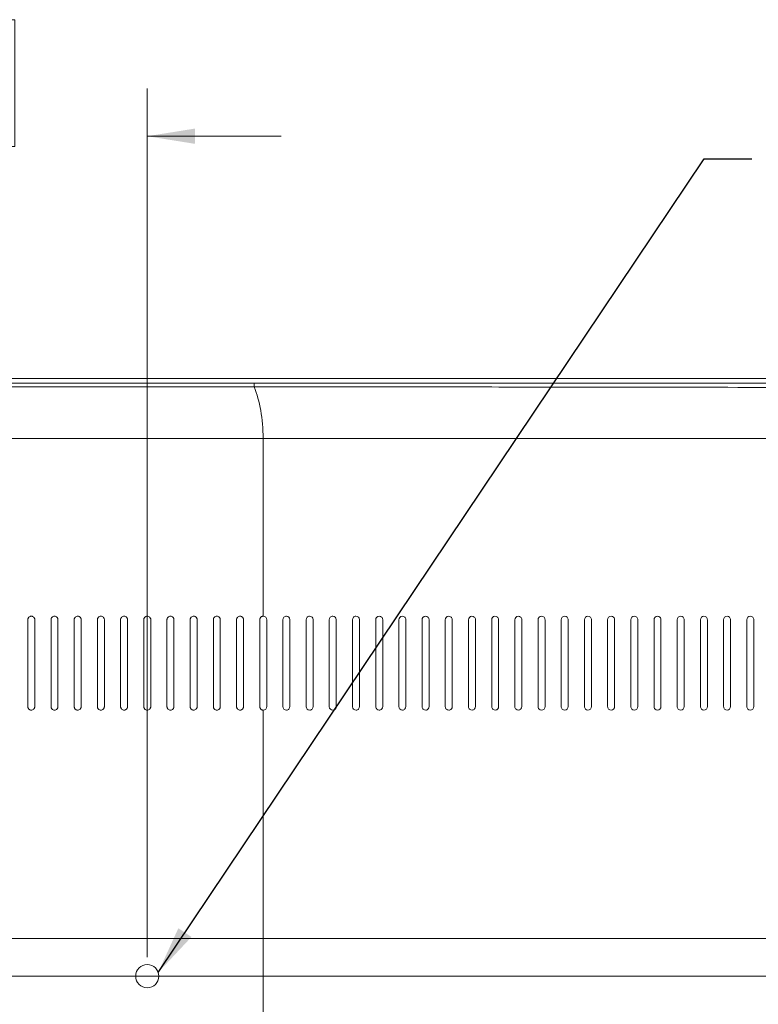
# Model space of a CAD drawing. Header units: millimetres. Extents: x 0 to 863, y 0 to 558.
# Tile 16 of 61: x 182 to 231, y 293 to 358. Entities that reach past the tile are written whole.
import ezdxf

# ---------------------------------------------------------------- set-up
doc = ezdxf.new("R2010")
doc.units = ezdxf.units.MM
doc.styles.add('SLDTEXTSTYLE0', font='TXT', dxfattribs={"width": 0.75})
doc.dimstyles.new('SLDDIMSTYLE0', dxfattribs={"dimtxt": 5.291667, "dimasz": 3.175, "dimexe": 0, "dimexo": 0.0625, "dimgap": 1.322917, "dimtad": 0, "dimtih": 1, "dimtoh": 1, "dimdec": 1, "dimlfac": 2.6, "dimrnd": 1e-09, "dimzin": 12, "dimdsep": 46, "dimtxsty": 'SLDTEXTSTYLE0', "dimsah": 1, "dimcen": 0.09, "dimadec": 0, "dimazin": 3, "dimtfac": 1, "dimtdec": 1, "dimtofl": 0, "dimtmove": 0, "dimatfit": 3, "dimfxl": 1, "dimfrac": 2, "dimtolj": 1, "dimtzin": 12, "dimarcsym": 0})
doc.dimstyles.new('SLDDIMSTYLE1', dxfattribs={"dimtxt": 5.291667, "dimasz": 3.175, "dimexe": 0, "dimexo": 0.0625, "dimgap": 1.322917, "dimtad": 0, "dimtih": 1, "dimtoh": 1, "dimdec": 1, "dimlfac": 2.6, "dimrnd": 1e-09, "dimzin": 4, "dimdsep": 46, "dimtxsty": 'SLDTEXTSTYLE0', "dimsah": 1, "dimcen": 0.09, "dimadec": 0, "dimazin": 1, "dimtfac": 1, "dimtdec": 1, "dimtmove": 0, "dimatfit": 0, "dimfxl": 1, "dimfrac": 2, "dimtolj": 1, "dimtzin": 12, "dimarcsym": 0})
doc.dimstyles.new('SLDDIMSTYLE4', dxfattribs={"dimtxt": 0.18, "dimasz": 3.175, "dimexe": 0, "dimexo": 0.0625, "dimgap": 0, "dimtad": 0, "dimtih": 1, "dimtoh": 1, "dimdec": 0, "dimrnd": 1e-09, "dimzin": 0, "dimdsep": 46, "dimtxsty": 'Standard', "dimsah": 1, "dimcen": 0.09, "dimadec": 0, "dimazin": 0, "dimtfac": 3.175, "dimtdec": 0, "dimtofl": 0, "dimtmove": 0, "dimatfit": 3, "dimfxl": 1, "dimfrac": 2, "dimtolj": 1, "dimtzin": 0, "dimarcsym": 0})

# ---------------------------------------------------------------- blocks, each defined once
blk = doc.blocks.new('_D_9')
at = {"color": 7, "linetype": 'Continuous', "lineweight": 0}
for p, q in [((166.44, 358.414), (164.83, 358.414)), ((164.83, 358.414), (164.83, 350.006)), ((180.12, 358.414), (181.729, 358.414)), ((181.729, 358.414), (181.729, 350.006)), ((152.061, 296.217), (152.061, 353.857)), ((190.523, 296.217), (190.523, 353.857)), ((152.061, 350.682), (143.171, 350.682)), ((190.523, 350.682), (199.413, 350.682)), ((164.83, 350.006), (166.44, 350.006)), ((181.729, 350.006), (180.12, 350.006))]:
    blk.add_line(p, q, dxfattribs=at)
for points in [[(152.061, 350.682), (148.886, 351.19), (148.886, 350.174)], [(190.523, 350.682), (193.698, 350.174), (193.698, 351.19)]]:
    blk.add_solid(points, dxfattribs=at)
at = {"color": 7, "linetype": 'Continuous', "lineweight": 0, "char_height": 5.2917, "attachment_point": 1, "style": 'SLDTEXTSTYLE0'}
for s, insert in [('3.94', (166.44, 356.827)), ('2X', (155.018, 348.699)), ('100.0', (164.485, 348.699))]:
    blk.add_mtext(s, dxfattribs=dict(at, insert=insert))
blk = doc.blocks.new('_D_11')
at = {"color": 7, "linetype": 'Continuous', "lineweight": 0}
for p, q in [((295.757, 317.167), (294.147, 317.167)), ((294.147, 317.167), (294.147, 308.759)), ((309.437, 317.167), (311.046, 317.167)), ((311.046, 317.167), (311.046, 308.759)), ((289.318, 309.435), (286.143, 309.435)), ((286.143, 309.435), (286.143, 294.947)), ((294.147, 308.759), (295.757, 308.759)), ((311.046, 308.759), (309.437, 308.759)), ((153.331, 294.947), (289.318, 294.947)), ((286.143, 270.524), (286.143, 294.947)), ((285.067, 270.524), (289.318, 270.524))]:
    blk.add_line(p, q, dxfattribs=at)
for points in [[(286.143, 294.947), (285.635, 291.772), (286.651, 291.772)], [(286.143, 270.524), (286.651, 273.699), (285.635, 273.699)]]:
    blk.add_solid(points, dxfattribs=at)
at = {"color": 7, "linetype": 'Continuous', "lineweight": 0, "char_height": 5.2917, "attachment_point": 1, "style": 'SLDTEXTSTYLE0'}
for s, insert in [('2.50', (295.757, 315.58)), ('63.5', (295.757, 307.452))]:
    blk.add_mtext(s, dxfattribs=dict(at, insert=insert))

msp = doc.modelspace()

# ---------------------------------------------------------------- linework, layer by layer
at = {"color": 7, "linetype": 'Continuous', "lineweight": 15}
for p, q in [((277.701, 334.605), (64.883, 334.605)), ((197.61, 334.291), (144.974, 334.291)), ((144.974, 334.05), (197.609, 334.05)), ((198.215, 330.613), (144.369, 330.613)), ((144.369, 297.447), (198.215, 297.447)), ((198.215, 297.447), (198.215, 248.52))]:
    msp.add_line(p, q, dxfattribs=at)
msp.add_circle((190.523, 294.947), 0.769, dxfattribs=at)
for points, knots in [([(197.61, 334.291), (197.61, 334.276), (197.61, 334.248), (197.61, 334.167), (197.61, 334.113), (197.609, 334.05)], [0, 0, 0, 0, 0.5, 0.5, 1, 1, 1, 1]), ([(197.609, 334.05), (199.899, 334.05), (204.55, 334.048), (211.634, 334.043), (218.935, 334.035), (227.404, 334.023), (236.897, 334.006), (249.298, 333.978), (259.334, 333.948), (267.211, 333.918), (269.969, 333.906), (271.856, 333.898), (272.695, 333.895), (273.505, 333.891), (274.241, 333.887), (274.946, 333.882), (275.582, 333.877), (276.172, 333.874), (276.543, 333.871), (276.719, 333.869)], [0, 0, 0, 0, 0.086817, 0.17637, 0.268659, 0.363686, 0.497514, 0.628661, 0.833934, 0.878109, 0.927391, 0.938516, 0.949681, 0.959213, 0.969196, 0.977608, 0.985948, 0.993307, 1, 1, 1, 1]), ([(276.712, 334.314), (276.506, 334.313), (276.096, 334.313), (275.275, 334.312), (273.836, 334.31), (270.955, 334.307), (266.835, 334.305), (261.888, 334.304), (255.291, 334.304), (248.696, 334.301), (242.104, 334.299), (232.218, 334.295), (220.682, 334.293), (207.498, 334.291), (200.906, 334.291), (197.61, 334.291)], [0, 0, 0, 0, 0.007782, 0.015567, 0.031146, 0.062338, 0.124827, 0.187398, 0.249983, 0.37503, 0.437512, 0.499988, 0.749972, 0.874989, 1, 1, 1, 1]), ([(198.215, 318.832), (198.215, 320.816), (198.215, 322.79), (198.215, 326.717), (198.215, 328.671), (198.215, 330.613)], [0, 0, 0, 0, 0.5, 0.5, 1, 1, 1, 1]), ([(203.061, 318.608), (203.059, 318.668), (203.034, 318.726), (202.947, 318.809), (202.885, 318.833), (202.794, 318.831), (202.763, 318.824), (202.708, 318.799), (202.683, 318.781), (202.62, 318.714), (202.598, 318.655), (202.6, 318.595)], [0, 0, 0, 0, 0.25, 0.25, 0.5, 0.5, 0.625, 0.625, 0.75, 0.75, 1, 1, 1, 1]), ([(204.6, 318.609), (204.597, 318.669), (204.571, 318.727), (204.483, 318.81), (204.422, 318.834), (204.33, 318.831), (204.3, 318.823), (204.245, 318.798), (204.22, 318.78), (204.158, 318.713), (204.136, 318.654), (204.138, 318.594)], [0, 0, 0, 0, 0.25, 0.25, 0.5, 0.5, 0.625, 0.625, 0.75, 0.75, 1, 1, 1, 1]), ([(206.138, 318.611), (206.137, 318.641), (206.13, 318.67), (206.105, 318.725), (206.087, 318.749), (206.02, 318.811), (205.958, 318.834), (205.836, 318.829), (205.777, 318.801), (205.696, 318.711), (205.674, 318.652), (205.677, 318.592)], [0, 0, 0, 0, 0.125, 0.125, 0.25, 0.25, 0.5, 0.5, 0.75, 0.75, 1, 1, 1, 1]), ([(207.676, 318.612), (207.675, 318.642), (207.668, 318.671), (207.642, 318.726), (207.624, 318.751), (207.557, 318.812), (207.495, 318.835), (207.373, 318.828), (207.314, 318.8), (207.234, 318.71), (207.213, 318.651), (207.215, 318.591)], [0, 0, 0, 0, 0.125, 0.125, 0.25, 0.25, 0.5, 0.5, 0.75, 0.75, 1, 1, 1, 1]), ([(209.215, 318.614), (209.213, 318.644), (209.206, 318.673), (209.18, 318.727), (209.162, 318.752), (209.094, 318.813), (209.032, 318.835), (208.91, 318.828), (208.852, 318.799), (208.771, 318.709), (208.751, 318.649), (208.754, 318.589)], [0, 0, 0, 0, 0.125, 0.125, 0.25, 0.25, 0.5, 0.5, 0.75, 0.75, 1, 1, 1, 1]), ([(210.753, 318.615), (210.751, 318.645), (210.744, 318.674), (210.718, 318.728), (210.699, 318.753), (210.632, 318.813), (210.569, 318.835), (210.448, 318.828), (210.389, 318.799), (210.309, 318.708), (210.289, 318.648), (210.292, 318.588)], [0, 0, 0, 0, 0.125, 0.125, 0.25, 0.25, 0.5, 0.5, 0.75, 0.75, 1, 1, 1, 1]), ([(212.292, 318.615), (212.29, 318.645), (212.282, 318.675), (212.256, 318.729), (212.237, 318.753), (212.169, 318.814), (212.107, 318.835), (211.985, 318.827), (211.927, 318.798), (211.848, 318.707), (211.827, 318.647), (211.831, 318.587)], [0, 0, 0, 0, 0.125, 0.125, 0.25, 0.25, 0.5, 0.5, 0.75, 0.75, 1, 1, 1, 1]), ([(213.83, 318.616), (213.828, 318.646), (213.82, 318.675), (213.794, 318.729), (213.775, 318.754), (213.707, 318.814), (213.645, 318.835), (213.523, 318.827), (213.465, 318.798), (213.386, 318.707), (213.366, 318.647), (213.369, 318.587)], [0, 0, 0, 0, 0.125, 0.125, 0.25, 0.25, 0.5, 0.5, 0.75, 0.75, 1, 1, 1, 1]), ([(215.368, 318.617), (215.366, 318.647), (215.359, 318.676), (215.332, 318.73), (215.313, 318.754), (215.245, 318.814), (215.183, 318.836), (215.061, 318.827), (215.003, 318.798), (214.924, 318.706), (214.904, 318.646), (214.908, 318.586)], [0, 0, 0, 0, 0.125, 0.125, 0.25, 0.25, 0.5, 0.5, 0.75, 0.75, 1, 1, 1, 1]), ([(182.6, 318.601), (182.6, 318.611), (182.601, 318.632), (182.607, 318.662), (182.619, 318.696), (182.638, 318.732), (182.678, 318.778), (182.742, 318.821), (182.833, 318.838), (182.923, 318.819), (182.986, 318.776), (183.024, 318.73), (183.045, 318.69), (183.059, 318.647), (183.06, 318.616), (183.061, 318.601)], [0, 0, 0, 0, 0.043207, 0.086008, 0.129135, 0.192857, 0.25685, 0.381719, 0.503987, 0.625436, 0.747472, 0.809703, 0.872216, 0.936175, 1, 1, 1, 1]), ([(184.138, 318.601), (184.138, 318.611), (184.139, 318.632), (184.146, 318.662), (184.157, 318.696), (184.177, 318.732), (184.216, 318.778), (184.281, 318.821), (184.372, 318.838), (184.461, 318.819), (184.524, 318.776), (184.562, 318.73), (184.583, 318.69), (184.597, 318.647), (184.599, 318.616), (184.6, 318.601)], [0, 0, 0, 0, 0.043207, 0.086008, 0.129135, 0.192857, 0.25685, 0.381719, 0.503987, 0.625436, 0.747472, 0.809703, 0.872216, 0.936175, 1, 1, 1, 1]), ([(185.677, 318.601), (185.677, 318.611), (185.678, 318.632), (185.684, 318.662), (185.696, 318.696), (185.715, 318.732), (185.755, 318.778), (185.819, 318.821), (185.91, 318.838), (186, 318.819), (186.063, 318.776), (186.1, 318.73), (186.122, 318.69), (186.136, 318.647), (186.137, 318.616), (186.138, 318.601)], [0, 0, 0, 0, 0.043207, 0.086008, 0.129135, 0.192857, 0.25685, 0.381719, 0.503987, 0.625436, 0.747472, 0.809703, 0.872216, 0.936175, 1, 1, 1, 1]), ([(187.215, 318.601), (187.215, 318.611), (187.216, 318.632), (187.222, 318.662), (187.234, 318.696), (187.254, 318.732), (187.293, 318.778), (187.358, 318.821), (187.449, 318.838), (187.538, 318.819), (187.601, 318.776), (187.639, 318.73), (187.66, 318.69), (187.674, 318.647), (187.676, 318.616), (187.677, 318.601)], [0, 0, 0, 0, 0.043207, 0.086008, 0.129135, 0.192857, 0.25685, 0.381719, 0.503987, 0.625436, 0.747472, 0.809703, 0.872216, 0.936175, 1, 1, 1, 1]), ([(188.753, 318.601), (188.754, 318.611), (188.755, 318.632), (188.761, 318.662), (188.773, 318.696), (188.792, 318.732), (188.831, 318.778), (188.896, 318.821), (188.987, 318.838), (189.077, 318.819), (189.14, 318.776), (189.177, 318.73), (189.199, 318.69), (189.212, 318.647), (189.214, 318.616), (189.215, 318.601)], [0, 0, 0, 0, 0.0432073, 0.0860085, 0.1291351, 0.1928572, 0.2568497, 0.3817189, 0.5039868, 0.6254357, 0.7474724, 0.8097026, 0.8722162, 0.9361747, 1, 1, 1, 1]), ([(190.292, 318.601), (190.292, 318.611), (190.293, 318.632), (190.299, 318.662), (190.311, 318.696), (190.331, 318.732), (190.37, 318.778), (190.435, 318.821), (190.526, 318.838), (190.615, 318.819), (190.678, 318.776), (190.716, 318.73), (190.737, 318.69), (190.751, 318.647), (190.753, 318.616), (190.753, 318.601)], [0, 0, 0, 0, 0.043207, 0.086008, 0.129135, 0.192857, 0.25685, 0.381719, 0.503987, 0.625436, 0.747472, 0.809703, 0.872216, 0.936175, 1, 1, 1, 1]), ([(191.83, 318.601), (191.831, 318.611), (191.832, 318.632), (191.838, 318.662), (191.849, 318.696), (191.869, 318.732), (191.908, 318.778), (191.973, 318.821), (192.064, 318.838), (192.154, 318.819), (192.217, 318.776), (192.254, 318.73), (192.276, 318.69), (192.289, 318.647), (192.291, 318.616), (192.292, 318.601)], [0, 0, 0, 0, 0.0432073, 0.0860085, 0.1291351, 0.1928572, 0.2568497, 0.3817189, 0.5039868, 0.6254357, 0.7474724, 0.8097026, 0.8722162, 0.9361747, 1, 1, 1, 1]), ([(193.369, 318.601), (193.369, 318.611), (193.37, 318.632), (193.376, 318.662), (193.388, 318.696), (193.408, 318.732), (193.447, 318.778), (193.512, 318.821), (193.602, 318.838), (193.692, 318.819), (193.755, 318.776), (193.793, 318.73), (193.814, 318.69), (193.828, 318.647), (193.83, 318.616), (193.83, 318.601)], [0, 0, 0, 0, 0.043207, 0.086008, 0.129135, 0.192857, 0.25685, 0.381719, 0.503987, 0.625436, 0.747472, 0.809703, 0.872216, 0.936175, 1, 1, 1, 1]), ([(194.907, 318.601), (194.908, 318.611), (194.908, 318.632), (194.915, 318.662), (194.926, 318.696), (194.946, 318.732), (194.985, 318.778), (195.05, 318.821), (195.141, 318.838), (195.231, 318.819), (195.293, 318.776), (195.331, 318.73), (195.352, 318.69), (195.366, 318.647), (195.368, 318.616), (195.369, 318.601)], [0, 0, 0, 0, 0.043207, 0.086008, 0.129135, 0.192857, 0.25685, 0.381719, 0.503987, 0.625436, 0.747472, 0.809703, 0.872216, 0.936175, 1, 1, 1, 1]), ([(196.446, 318.601), (196.446, 318.611), (196.447, 318.632), (196.453, 318.662), (196.465, 318.696), (196.484, 318.732), (196.524, 318.778), (196.588, 318.821), (196.679, 318.838), (196.769, 318.819), (196.832, 318.776), (196.87, 318.73), (196.891, 318.69), (196.905, 318.647), (196.906, 318.616), (196.907, 318.601)], [0, 0, 0, 0, 0.043207, 0.086008, 0.129135, 0.192857, 0.25685, 0.381719, 0.503987, 0.625436, 0.747472, 0.809703, 0.872216, 0.936175, 1, 1, 1, 1]), ([(197.984, 318.601), (197.985, 318.611), (197.985, 318.632), (197.992, 318.661), (198.003, 318.695), (198.022, 318.731), (198.052, 318.766), (198.087, 318.795), (198.128, 318.816), (198.171, 318.829), (198.2, 318.831), (198.215, 318.832)], [0, 0, 0, 0, 0.085616, 0.170351, 0.255631, 0.382119, 0.509455, 0.634938, 0.758423, 0.879144, 1, 1, 1, 1]), ([(198.446, 318.601), (198.446, 318.661), (198.422, 318.72), (198.337, 318.806), (198.277, 318.832), (198.215, 318.832)], [0, 0, 0, 0, 0.5, 0.5, 1, 1, 1, 1]), ([(199.984, 318.604), (199.984, 318.664), (199.959, 318.722), (199.873, 318.807), (199.812, 318.832), (199.721, 318.831), (199.69, 318.825), (199.634, 318.801), (199.609, 318.783), (199.545, 318.718), (199.522, 318.659), (199.523, 318.599)], [0, 0, 0, 0, 0.25, 0.25, 0.5, 0.5, 0.625, 0.625, 0.75, 0.75, 1, 1, 1, 1]), ([(201.523, 318.606), (201.521, 318.666), (201.496, 318.724), (201.41, 318.808), (201.349, 318.833), (201.257, 318.831), (201.227, 318.824), (201.171, 318.8), (201.146, 318.782), (201.083, 318.716), (201.06, 318.657), (201.061, 318.597)], [0, 0, 0, 0, 0.25, 0.25, 0.5, 0.5, 0.625, 0.625, 0.75, 0.75, 1, 1, 1, 1]), ([(216.907, 318.601), (216.907, 318.631), (216.902, 318.661), (216.879, 318.716), (216.862, 318.742), (216.798, 318.807), (216.737, 318.832), (216.615, 318.832), (216.555, 318.806), (216.47, 318.72), (216.446, 318.661), (216.446, 318.601)], [0, 0, 0, 0, 0.125, 0.125, 0.25, 0.25, 0.5, 0.5, 0.75, 0.75, 1, 1, 1, 1]), ([(218.446, 318.601), (218.446, 318.631), (218.44, 318.661), (218.417, 318.717), (218.4, 318.742), (218.336, 318.807), (218.275, 318.832), (218.153, 318.832), (218.093, 318.806), (218.008, 318.72), (217.984, 318.661), (217.984, 318.601)], [0, 0, 0, 0, 0.125, 0.125, 0.25, 0.25, 0.5, 0.5, 0.75, 0.75, 1, 1, 1, 1]), ([(219.984, 318.601), (219.984, 318.631), (219.978, 318.661), (219.956, 318.717), (219.939, 318.742), (219.875, 318.807), (219.813, 318.832), (219.692, 318.832), (219.632, 318.806), (219.547, 318.72), (219.523, 318.661), (219.523, 318.601)], [0, 0, 0, 0, 0.125, 0.125, 0.25, 0.25, 0.5, 0.5, 0.75, 0.75, 1, 1, 1, 1]), ([(221.523, 318.601), (221.523, 318.631), (221.517, 318.661), (221.494, 318.717), (221.477, 318.742), (221.413, 318.807), (221.352, 318.832), (221.23, 318.832), (221.17, 318.806), (221.085, 318.72), (221.061, 318.661), (221.061, 318.601)], [0, 0, 0, 0, 0.125, 0.125, 0.25, 0.25, 0.5, 0.5, 0.75, 0.75, 1, 1, 1, 1]), ([(223.061, 318.601), (223.061, 318.631), (223.055, 318.661), (223.032, 318.717), (223.015, 318.742), (222.951, 318.807), (222.89, 318.832), (222.769, 318.832), (222.709, 318.806), (222.624, 318.72), (222.6, 318.661), (222.6, 318.601)], [0, 0, 0, 0, 0.125, 0.125, 0.25, 0.25, 0.5, 0.5, 0.75, 0.75, 1, 1, 1, 1]), ([(224.6, 318.601), (224.6, 318.631), (224.594, 318.661), (224.571, 318.717), (224.554, 318.742), (224.49, 318.807), (224.429, 318.832), (224.307, 318.832), (224.247, 318.806), (224.162, 318.72), (224.138, 318.661), (224.138, 318.601)], [0, 0, 0, 0, 0.125, 0.125, 0.25, 0.25, 0.5, 0.5, 0.75, 0.75, 1, 1, 1, 1]), ([(226.138, 318.601), (226.138, 318.631), (226.132, 318.661), (226.109, 318.717), (226.092, 318.742), (226.028, 318.807), (225.967, 318.832), (225.846, 318.832), (225.786, 318.806), (225.701, 318.72), (225.677, 318.661), (225.677, 318.601)], [0, 0, 0, 0, 0.125, 0.125, 0.25, 0.25, 0.5, 0.5, 0.75, 0.75, 1, 1, 1, 1]), ([(227.677, 318.601), (227.677, 318.631), (227.671, 318.661), (227.648, 318.717), (227.631, 318.742), (227.567, 318.807), (227.506, 318.832), (227.384, 318.832), (227.324, 318.806), (227.239, 318.72), (227.215, 318.661), (227.215, 318.601)], [0, 0, 0, 0, 0.125, 0.125, 0.25, 0.25, 0.5, 0.5, 0.75, 0.75, 1, 1, 1, 1]), ([(229.215, 318.601), (229.215, 318.631), (229.209, 318.661), (229.186, 318.717), (229.169, 318.742), (229.105, 318.807), (229.044, 318.832), (228.922, 318.832), (228.863, 318.806), (228.778, 318.72), (228.753, 318.661), (228.753, 318.601)], [0, 0, 0, 0, 0.125, 0.125, 0.25, 0.25, 0.5, 0.5, 0.75, 0.75, 1, 1, 1, 1]), ([(230.753, 318.601), (230.753, 318.631), (230.748, 318.661), (230.725, 318.717), (230.708, 318.743), (230.643, 318.807), (230.582, 318.832), (230.461, 318.832), (230.401, 318.806), (230.316, 318.72), (230.292, 318.662), (230.292, 318.601)], [0, 0, 0, 0, 0.125, 0.125, 0.25, 0.25, 0.5, 0.5, 0.75, 0.75, 1, 1, 1, 1]), ([(183.061, 312.832), (183.061, 312.822), (183.06, 312.801), (183.054, 312.771), (183.042, 312.738), (183.023, 312.702), (182.984, 312.655), (182.919, 312.612), (182.829, 312.595), (182.739, 312.614), (182.675, 312.657), (182.637, 312.703), (182.616, 312.743), (182.602, 312.786), (182.6, 312.817), (182.6, 312.832)], [0, 0, 0, 0, 0.0426637, 0.0849937, 0.1277181, 0.1909591, 0.2544702, 0.3793009, 0.5026487, 0.6254334, 0.748407, 0.8107557, 0.8732235, 0.9367051, 1, 1, 1, 1]), ([(184.6, 312.832), (184.599, 312.822), (184.599, 312.801), (184.592, 312.771), (184.581, 312.738), (184.561, 312.702), (184.522, 312.655), (184.458, 312.612), (184.367, 312.595), (184.277, 312.614), (184.214, 312.657), (184.176, 312.703), (184.155, 312.743), (184.141, 312.786), (184.139, 312.817), (184.138, 312.832)], [0, 0, 0, 0, 0.042664, 0.084994, 0.127718, 0.190959, 0.25447, 0.379301, 0.502649, 0.625433, 0.748407, 0.810756, 0.873223, 0.936705, 1, 1, 1, 1]), ([(186.138, 312.832), (186.138, 312.822), (186.137, 312.801), (186.131, 312.771), (186.119, 312.738), (186.1, 312.702), (186.061, 312.655), (185.996, 312.612), (185.906, 312.595), (185.815, 312.614), (185.752, 312.657), (185.714, 312.703), (185.693, 312.743), (185.679, 312.786), (185.677, 312.817), (185.677, 312.832)], [0, 0, 0, 0, 0.0426637, 0.0849937, 0.1277181, 0.1909591, 0.2544702, 0.3793009, 0.5026487, 0.6254334, 0.748407, 0.8107557, 0.8732235, 0.9367051, 1, 1, 1, 1]), ([(187.677, 312.832), (187.676, 312.822), (187.675, 312.801), (187.669, 312.771), (187.658, 312.738), (187.638, 312.702), (187.599, 312.655), (187.535, 312.612), (187.444, 312.595), (187.354, 312.614), (187.291, 312.657), (187.253, 312.703), (187.231, 312.743), (187.218, 312.786), (187.216, 312.817), (187.215, 312.832)], [0, 0, 0, 0, 0.042664, 0.084994, 0.127718, 0.190959, 0.25447, 0.379301, 0.502649, 0.625433, 0.748407, 0.810756, 0.873223, 0.936705, 1, 1, 1, 1]), ([(189.215, 312.832), (189.215, 312.822), (189.214, 312.801), (189.208, 312.771), (189.196, 312.738), (189.177, 312.702), (189.138, 312.655), (189.073, 312.612), (188.982, 312.595), (188.892, 312.614), (188.829, 312.657), (188.791, 312.703), (188.77, 312.743), (188.756, 312.786), (188.754, 312.817), (188.753, 312.832)], [0, 0, 0, 0, 0.042664, 0.084994, 0.127718, 0.190959, 0.25447, 0.379301, 0.502649, 0.625433, 0.748407, 0.810756, 0.873223, 0.936705, 1, 1, 1, 1]), ([(190.753, 312.832), (190.753, 312.822), (190.752, 312.801), (190.746, 312.771), (190.735, 312.738), (190.715, 312.702), (190.676, 312.655), (190.612, 312.612), (190.521, 312.595), (190.431, 312.614), (190.368, 312.657), (190.33, 312.703), (190.308, 312.743), (190.295, 312.786), (190.293, 312.817), (190.292, 312.832)], [0, 0, 0, 0, 0.042664, 0.084994, 0.127718, 0.190959, 0.25447, 0.379301, 0.502649, 0.625433, 0.748407, 0.810756, 0.873223, 0.936705, 1, 1, 1, 1]), ([(192.292, 312.832), (192.292, 312.822), (192.291, 312.801), (192.285, 312.771), (192.273, 312.738), (192.254, 312.702), (192.215, 312.655), (192.15, 312.612), (192.059, 312.595), (191.969, 312.614), (191.906, 312.657), (191.868, 312.703), (191.847, 312.743), (191.833, 312.786), (191.831, 312.817), (191.83, 312.832)], [0, 0, 0, 0, 0.042664, 0.084994, 0.127718, 0.190959, 0.25447, 0.379301, 0.502649, 0.625433, 0.748407, 0.810756, 0.873223, 0.936705, 1, 1, 1, 1]), ([(193.83, 312.832), (193.83, 312.822), (193.829, 312.801), (193.823, 312.771), (193.812, 312.738), (193.792, 312.702), (193.753, 312.655), (193.689, 312.612), (193.598, 312.595), (193.508, 312.614), (193.444, 312.657), (193.406, 312.703), (193.385, 312.743), (193.371, 312.786), (193.37, 312.817), (193.369, 312.832)], [0, 0, 0, 0, 0.042664, 0.084994, 0.127718, 0.190959, 0.25447, 0.379301, 0.502649, 0.625433, 0.748407, 0.810756, 0.873223, 0.936705, 1, 1, 1, 1]), ([(195.369, 312.832), (195.369, 312.822), (195.368, 312.801), (195.361, 312.771), (195.35, 312.738), (195.331, 312.702), (195.292, 312.655), (195.227, 312.612), (195.136, 312.595), (195.046, 312.614), (194.983, 312.657), (194.945, 312.703), (194.924, 312.743), (194.91, 312.786), (194.908, 312.817), (194.907, 312.832)], [0, 0, 0, 0, 0.042664, 0.084994, 0.127718, 0.190959, 0.25447, 0.379301, 0.502649, 0.625433, 0.748407, 0.810756, 0.873223, 0.936705, 1, 1, 1, 1]), ([(196.907, 312.832), (196.907, 312.822), (196.906, 312.801), (196.9, 312.771), (196.888, 312.738), (196.869, 312.702), (196.83, 312.655), (196.766, 312.612), (196.675, 312.595), (196.585, 312.614), (196.521, 312.657), (196.483, 312.703), (196.462, 312.743), (196.448, 312.786), (196.447, 312.817), (196.446, 312.832)], [0, 0, 0, 0, 0.042664, 0.084994, 0.127718, 0.190959, 0.25447, 0.379301, 0.502649, 0.625433, 0.748407, 0.810756, 0.873223, 0.936705, 1, 1, 1, 1]), ([(198.215, 312.601), (198.205, 312.601), (198.185, 312.602), (198.155, 312.608), (198.122, 312.62), (198.086, 312.639), (198.051, 312.668), (198.022, 312.703), (198.001, 312.743), (197.987, 312.787), (197.985, 312.817), (197.984, 312.832)], [0, 0, 0, 0, 0.0831335, 0.1652031, 0.2476436, 0.371603, 0.4968095, 0.6223783, 0.7477328, 0.8739133, 1, 1, 1, 1]), ([(198.215, 312.601), (198.277, 312.601), (198.337, 312.627), (198.421, 312.712), (198.446, 312.772), (198.446, 312.832)], [0, 0, 0, 0, 0.5, 0.5, 1, 1, 1, 1]), ([(198.215, 297.447), (198.215, 300.026), (198.215, 302.57), (198.215, 306.352), (198.215, 307.608), (198.215, 310.111), (198.215, 311.358), (198.215, 312.601)], [0, 0, 0, 0, 0.5, 0.5, 0.75, 0.75, 1, 1, 1, 1]), ([(199.523, 312.83), (199.523, 312.77), (199.548, 312.711), (199.634, 312.626), (199.694, 312.601), (199.785, 312.601), (199.816, 312.608), (199.872, 312.631), (199.897, 312.649), (199.961, 312.714), (199.985, 312.773), (199.984, 312.834)], [0, 0, 0, 0, 0.25, 0.25, 0.5, 0.5, 0.625, 0.625, 0.75, 0.75, 1, 1, 1, 1]), ([(201.061, 312.828), (201.062, 312.768), (201.088, 312.709), (201.174, 312.625), (201.235, 312.6), (201.326, 312.602), (201.356, 312.608), (201.412, 312.632), (201.437, 312.65), (201.5, 312.716), (201.524, 312.775), (201.523, 312.835)], [0, 0, 0, 0, 0.25, 0.25, 0.5, 0.5, 0.625, 0.625, 0.75, 0.75, 1, 1, 1, 1]), ([(202.6, 312.826), (202.601, 312.766), (202.627, 312.707), (202.714, 312.624), (202.775, 312.6), (202.866, 312.602), (202.896, 312.609), (202.952, 312.633), (202.977, 312.651), (203.04, 312.717), (203.062, 312.776), (203.061, 312.836)], [0, 0, 0, 0, 0.25, 0.25, 0.5, 0.5, 0.625, 0.625, 0.75, 0.75, 1, 1, 1, 1]), ([(204.138, 312.824), (204.14, 312.764), (204.166, 312.706), (204.254, 312.623), (204.315, 312.599), (204.406, 312.602), (204.436, 312.609), (204.492, 312.634), (204.516, 312.652), (204.579, 312.718), (204.601, 312.777), (204.6, 312.838)], [0, 0, 0, 0, 0.25, 0.25, 0.5, 0.5, 0.625, 0.625, 0.75, 0.75, 1, 1, 1, 1]), ([(205.677, 312.823), (205.678, 312.793), (205.685, 312.764), (205.71, 312.709), (205.728, 312.684), (205.794, 312.622), (205.855, 312.599), (205.946, 312.602), (205.976, 312.609), (206.031, 312.635), (206.056, 312.653), (206.118, 312.719), (206.14, 312.778), (206.138, 312.839)], [0, 0, 0, 0, 0.125, 0.125, 0.25, 0.25, 0.5, 0.5, 0.625, 0.625, 0.75, 0.75, 1, 1, 1, 1]), ([(207.215, 312.822), (207.217, 312.792), (207.224, 312.762), (207.249, 312.708), (207.267, 312.683), (207.333, 312.621), (207.395, 312.599), (207.486, 312.603), (207.516, 312.61), (207.57, 312.635), (207.595, 312.653), (207.657, 312.72), (207.678, 312.779), (207.676, 312.84)], [0, 0, 0, 0, 0.125, 0.125, 0.25, 0.25, 0.5, 0.5, 0.625, 0.625, 0.75, 0.75, 1, 1, 1, 1]), ([(208.754, 312.82), (208.755, 312.79), (208.763, 312.761), (208.788, 312.707), (208.806, 312.682), (208.873, 312.621), (208.935, 312.599), (209.025, 312.603), (209.055, 312.61), (209.11, 312.636), (209.134, 312.654), (209.195, 312.721), (209.217, 312.78), (209.215, 312.84)], [0, 0, 0, 0, 0.125, 0.125, 0.25, 0.25, 0.5, 0.5, 0.625, 0.625, 0.75, 0.75, 1, 1, 1, 1]), ([(210.292, 312.819), (210.294, 312.789), (210.301, 312.76), (210.327, 312.706), (210.345, 312.681), (210.412, 312.62), (210.474, 312.598), (210.565, 312.603), (210.595, 312.61), (210.649, 312.636), (210.673, 312.654), (210.734, 312.722), (210.756, 312.781), (210.753, 312.841)], [0, 0, 0, 0, 0.125, 0.125, 0.25, 0.25, 0.5, 0.5, 0.625, 0.625, 0.75, 0.75, 1, 1, 1, 1]), ([(211.831, 312.818), (211.833, 312.788), (211.84, 312.759), (211.866, 312.705), (211.885, 312.68), (211.952, 312.62), (212.014, 312.598), (212.104, 312.603), (212.134, 312.611), (212.188, 312.637), (212.213, 312.655), (212.273, 312.722), (212.294, 312.782), (212.292, 312.842)], [0, 0, 0, 0, 0.125, 0.125, 0.25, 0.25, 0.5, 0.5, 0.625, 0.625, 0.75, 0.75, 1, 1, 1, 1]), ([(213.369, 312.818), (213.371, 312.787), (213.379, 312.758), (213.405, 312.704), (213.424, 312.68), (213.491, 312.62), (213.553, 312.598), (213.643, 312.603), (213.673, 312.611), (213.727, 312.637), (213.751, 312.655), (213.812, 312.723), (213.833, 312.782), (213.83, 312.842)], [0, 0, 0, 0, 0.125, 0.125, 0.25, 0.25, 0.5, 0.5, 0.625, 0.625, 0.75, 0.75, 1, 1, 1, 1]), ([(214.908, 312.817), (214.91, 312.787), (214.917, 312.758), (214.944, 312.704), (214.962, 312.679), (215.03, 312.619), (215.092, 312.598), (215.182, 312.603), (215.212, 312.611), (215.266, 312.637), (215.29, 312.656), (215.35, 312.723), (215.371, 312.783), (215.369, 312.843)], [0, 0, 0, 0, 0.125, 0.125, 0.25, 0.25, 0.5, 0.5, 0.625, 0.625, 0.75, 0.75, 1, 1, 1, 1]), ([(216.446, 312.832), (216.446, 312.802), (216.452, 312.772), (216.475, 312.716), (216.492, 312.69), (216.556, 312.626), (216.617, 312.601), (216.738, 312.601), (216.798, 312.626), (216.883, 312.713), (216.907, 312.771), (216.907, 312.832)], [0, 0, 0, 0, 0.125, 0.125, 0.25, 0.25, 0.5, 0.5, 0.75, 0.75, 1, 1, 1, 1]), ([(217.984, 312.832), (217.984, 312.802), (217.99, 312.772), (218.013, 312.716), (218.03, 312.69), (218.094, 312.626), (218.155, 312.601), (218.277, 312.601), (218.336, 312.626), (218.422, 312.713), (218.446, 312.771), (218.446, 312.832)], [0, 0, 0, 0, 0.125, 0.125, 0.25, 0.25, 0.5, 0.5, 0.75, 0.75, 1, 1, 1, 1]), ([(219.523, 312.832), (219.523, 312.802), (219.529, 312.772), (219.552, 312.716), (219.569, 312.69), (219.633, 312.626), (219.694, 312.601), (219.815, 312.601), (219.875, 312.626), (219.96, 312.713), (219.984, 312.771), (219.984, 312.832)], [0, 0, 0, 0, 0.125, 0.125, 0.25, 0.25, 0.5, 0.5, 0.75, 0.75, 1, 1, 1, 1]), ([(221.061, 312.832), (221.061, 312.802), (221.067, 312.772), (221.09, 312.716), (221.107, 312.69), (221.171, 312.626), (221.232, 312.601), (221.353, 312.601), (221.413, 312.626), (221.499, 312.712), (221.523, 312.771), (221.523, 312.832)], [0, 0, 0, 0, 0.125, 0.125, 0.25, 0.25, 0.5, 0.5, 0.75, 0.75, 1, 1, 1, 1]), ([(222.6, 312.832), (222.6, 312.801), (222.606, 312.772), (222.629, 312.716), (222.646, 312.69), (222.71, 312.626), (222.771, 312.601), (222.892, 312.601), (222.952, 312.626), (223.037, 312.712), (223.061, 312.771), (223.061, 312.832)], [0, 0, 0, 0, 0.125, 0.125, 0.25, 0.25, 0.5, 0.5, 0.75, 0.75, 1, 1, 1, 1]), ([(224.138, 312.832), (224.138, 312.801), (224.144, 312.772), (224.167, 312.716), (224.184, 312.69), (224.248, 312.626), (224.309, 312.601), (224.43, 312.601), (224.49, 312.626), (224.575, 312.712), (224.6, 312.771), (224.6, 312.832)], [0, 0, 0, 0, 0.125, 0.125, 0.25, 0.25, 0.5, 0.5, 0.75, 0.75, 1, 1, 1, 1]), ([(225.677, 312.832), (225.677, 312.801), (225.683, 312.772), (225.706, 312.716), (225.723, 312.69), (225.787, 312.626), (225.848, 312.601), (225.969, 312.601), (226.029, 312.626), (226.114, 312.712), (226.138, 312.771), (226.138, 312.832)], [0, 0, 0, 0, 0.125, 0.125, 0.25, 0.25, 0.5, 0.5, 0.75, 0.75, 1, 1, 1, 1]), ([(227.215, 312.832), (227.215, 312.801), (227.221, 312.772), (227.244, 312.716), (227.261, 312.69), (227.325, 312.626), (227.386, 312.601), (227.507, 312.601), (227.567, 312.626), (227.652, 312.712), (227.677, 312.771), (227.677, 312.832)], [0, 0, 0, 0, 0.125, 0.125, 0.25, 0.25, 0.5, 0.5, 0.75, 0.75, 1, 1, 1, 1]), ([(228.753, 312.832), (228.753, 312.801), (228.759, 312.772), (228.783, 312.716), (228.8, 312.69), (228.864, 312.626), (228.925, 312.601), (229.046, 312.601), (229.106, 312.626), (229.191, 312.712), (229.215, 312.771), (229.215, 312.832)], [0, 0, 0, 0, 0.125, 0.125, 0.25, 0.25, 0.5, 0.5, 0.75, 0.75, 1, 1, 1, 1]), ([(230.292, 312.832), (230.292, 312.801), (230.298, 312.772), (230.321, 312.716), (230.338, 312.69), (230.402, 312.626), (230.463, 312.601), (230.584, 312.601), (230.644, 312.626), (230.729, 312.712), (230.753, 312.771), (230.753, 312.832)], [0, 0, 0, 0, 0.125, 0.125, 0.25, 0.25, 0.5, 0.5, 0.75, 0.75, 1, 1, 1, 1]), ([(274.565, 297.447), (271.407, 297.447), (268.244, 297.447), (261.911, 297.447), (258.742, 297.447), (249.227, 297.447), (242.875, 297.447), (230.153, 297.447), (223.784, 297.447), (214.213, 297.447), (211.02, 297.447), (204.625, 297.447), (201.424, 297.447), (198.215, 297.447)], [0, 0, 0, 0, 0.125, 0.125, 0.25, 0.25, 0.5, 0.5, 0.75, 0.75, 0.875, 0.875, 1, 1, 1, 1])]:
    msp.add_open_spline(points, degree=3, knots=knots, dxfattribs=at)
for points in [[(198.215, 330.613), (198.195, 331.948), (197.994, 333.093), (197.609, 334.05)], [(273.411, 330.613), (267.562, 330.613), (255.509, 330.613), (236.696, 330.613), (217.476, 330.613), (204.608, 330.613), (198.215, 330.613)], [(182.6, 312.832), (182.6, 314.764), (182.6, 316.687), (182.6, 318.601)], [(183.061, 318.601), (183.061, 316.687), (183.061, 314.764), (183.061, 312.832)], [(184.138, 312.832), (184.138, 314.764), (184.138, 316.687), (184.138, 318.601)], [(184.6, 318.601), (184.6, 316.687), (184.6, 314.764), (184.6, 312.832)], [(185.677, 312.832), (185.677, 314.764), (185.677, 316.687), (185.677, 318.601)], [(186.138, 318.601), (186.138, 316.687), (186.138, 314.764), (186.138, 312.832)], [(187.215, 312.832), (187.215, 314.764), (187.215, 316.687), (187.215, 318.601)], [(187.677, 318.601), (187.677, 316.687), (187.677, 314.764), (187.677, 312.832)], [(188.753, 312.832), (188.753, 314.764), (188.753, 316.687), (188.753, 318.601)], [(189.215, 318.601), (189.215, 316.687), (189.215, 314.764), (189.215, 312.832)], [(190.292, 312.832), (190.292, 314.764), (190.292, 316.687), (190.292, 318.601)], [(190.753, 318.601), (190.753, 316.687), (190.753, 314.764), (190.753, 312.832)], [(191.83, 312.832), (191.83, 314.764), (191.83, 316.687), (191.83, 318.601)], [(192.292, 318.601), (192.292, 316.687), (192.292, 314.764), (192.292, 312.832)], [(193.369, 312.832), (193.369, 314.764), (193.369, 316.687), (193.369, 318.601)], [(193.83, 318.601), (193.83, 316.687), (193.83, 314.764), (193.83, 312.832)], [(194.907, 312.832), (194.907, 314.764), (194.907, 316.687), (194.907, 318.601)], [(195.369, 318.601), (195.369, 316.687), (195.369, 314.764), (195.369, 312.832)], [(196.446, 312.832), (196.446, 314.764), (196.446, 316.687), (196.446, 318.601)], [(196.907, 318.601), (196.907, 316.687), (196.907, 314.764), (196.907, 312.832)], [(197.984, 312.832), (197.984, 314.764), (197.984, 316.687), (197.984, 318.601)], [(198.446, 312.832), (198.446, 314.766), (198.446, 316.689), (198.446, 318.601)], [(199.523, 318.599), (199.523, 316.686), (199.523, 314.764), (199.523, 312.83)], [(199.984, 312.834), (199.984, 314.768), (199.984, 316.691), (199.984, 318.604)], [(201.061, 318.597), (201.061, 316.685), (201.061, 314.762), (201.061, 312.828)], [(201.523, 312.835), (201.523, 314.769), (201.523, 316.692), (201.523, 318.606)], [(202.6, 318.595), (202.6, 316.683), (202.6, 314.76), (202.6, 312.826)], [(203.061, 312.836), (203.061, 314.771), (203.061, 316.694), (203.061, 318.608)], [(204.138, 318.594), (204.138, 316.681), (204.138, 314.758), (204.138, 312.824)], [(204.6, 312.838), (204.6, 314.772), (204.6, 316.695), (204.6, 318.609)], [(205.677, 318.592), (205.677, 316.679), (205.677, 314.756), (205.677, 312.823)], [(206.138, 312.839), (206.138, 314.773), (206.138, 316.697), (206.138, 318.611)], [(207.215, 318.591), (207.215, 316.678), (207.215, 314.755), (207.215, 312.822)], [(207.677, 312.84), (207.677, 314.774), (207.677, 316.698), (207.677, 318.612)], [(208.753, 318.589), (208.753, 316.676), (208.753, 314.753), (208.753, 312.82)], [(209.215, 312.84), (209.215, 314.775), (209.215, 316.699), (209.215, 318.614)], [(210.292, 318.588), (210.292, 316.675), (210.292, 314.752), (210.292, 312.819)], [(210.753, 312.841), (210.753, 314.775), (210.753, 316.7), (210.753, 318.615)], [(211.83, 318.587), (211.83, 316.674), (211.83, 314.751), (211.83, 312.818)], [(212.292, 312.842), (212.292, 314.776), (212.292, 316.7), (212.292, 318.615)], [(213.369, 318.587), (213.369, 316.673), (213.369, 314.75), (213.369, 312.818)], [(213.83, 312.842), (213.83, 314.776), (213.83, 316.701), (213.83, 318.616)], [(214.907, 318.586), (214.907, 316.672), (214.907, 314.749), (214.907, 312.817)], [(215.369, 312.843), (215.369, 314.776), (215.369, 316.701), (215.369, 318.616)], [(216.446, 318.601), (216.446, 316.687), (216.446, 314.764), (216.446, 312.832)], [(216.907, 312.832), (216.907, 314.764), (216.907, 316.687), (216.907, 318.601)], [(217.984, 318.601), (217.984, 316.686), (217.984, 314.764), (217.984, 312.832)], [(218.446, 312.832), (218.446, 314.764), (218.446, 316.686), (218.446, 318.601)], [(219.523, 318.601), (219.523, 316.686), (219.523, 314.763), (219.523, 312.832)], [(219.984, 312.832), (219.984, 314.763), (219.984, 316.686), (219.984, 318.601)], [(221.061, 318.601), (221.061, 316.686), (221.061, 314.763), (221.061, 312.832)], [(221.523, 312.832), (221.523, 314.763), (221.523, 316.686), (221.523, 318.601)], [(222.6, 318.601), (222.6, 316.686), (222.6, 314.763), (222.6, 312.832)], [(223.061, 312.832), (223.061, 314.763), (223.061, 316.686), (223.061, 318.601)], [(224.138, 318.601), (224.138, 316.685), (224.138, 314.763), (224.138, 312.832)], [(224.6, 312.832), (224.6, 314.762), (224.6, 316.685), (224.6, 318.601)], [(225.677, 318.601), (225.677, 316.685), (225.677, 314.762), (225.677, 312.832)], [(226.138, 312.832), (226.138, 314.762), (226.138, 316.685), (226.138, 318.601)], [(227.215, 318.601), (227.215, 316.685), (227.215, 314.762), (227.215, 312.832)], [(227.677, 312.832), (227.677, 314.762), (227.677, 316.685), (227.677, 318.601)], [(228.753, 318.601), (228.753, 316.685), (228.753, 314.762), (228.753, 312.832)], [(229.215, 312.832), (229.215, 314.762), (229.215, 316.685), (229.215, 318.601)], [(230.292, 318.601), (230.292, 316.684), (230.292, 314.761), (230.292, 312.832)], [(230.753, 312.832), (230.753, 314.761), (230.753, 316.684), (230.753, 318.601)]]:
    msp.add_open_spline(points, degree=3, dxfattribs=at)

# ---------------------------------------------------------------- dimensions: what is measured, and where the dimension line sits
at = {"color": 7, "linetype": 'Continuous', "lineweight": 0}
dim = msp.add_linear_dim(base=(190.523, 350.682), p1=(152.061, 294.947), p2=(190.523, 294.947), text='2X<>', dimstyle='SLDDIMSTYLE1', dxfattribs=at)
dim.commit()
dim.dimension.update_dxf_attribs({"geometry": '_D_9', "text_midpoint": (169.179, 350.682), "dimtype": 160})
dim = msp.add_linear_dim(base=(286.143, 294.947), p1=(283.797, 270.524), p2=(152.061, 294.947), angle=90, dimstyle='SLDDIMSTYLE0', dxfattribs=at)
dim.commit()
dim.dimension.update_dxf_attribs({"geometry": '_D_11', "text_midpoint": (286.143, 309.435), "dimtype": 160})

# ---------------------------------------------------------------- leaders
msp.add_leader([(191.25, 295.199), (227.453, 349.181), (230.628, 349.181)], dimstyle='SLDDIMSTYLE4', dxfattribs=at)

doc.saveas('drawing.dxf')
